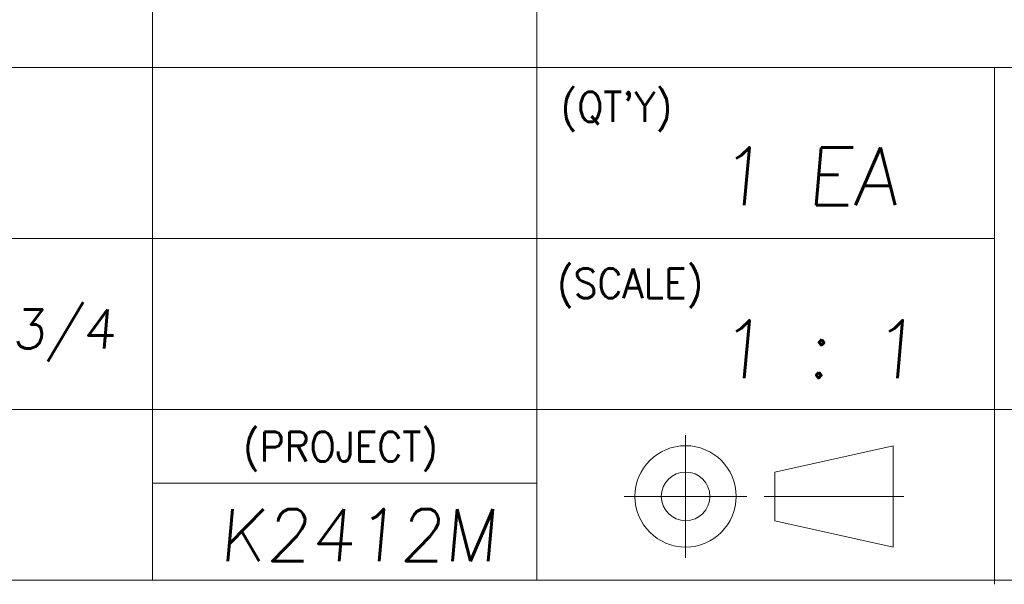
# Model space of a CAD drawing. Header units: millimetres. Extents: x 4065 to 8083, y -652 to 5416.
# Tile 5 of 256: x 4867 to 4943, y -589 to -546. Entities that reach past the tile are written whole.
import ezdxf
from ezdxf.enums import TextEntityAlignment as Align

# ---------------------------------------------------------------- set-up
doc = ezdxf.new("R2010")
doc.units = ezdxf.units.MM
doc.header["$LTSCALE"] = 0.8
doc.layers.get('0').update_dxf_attribs({"linetype": 'CONTINUOUS', "lineweight": 0})
doc.layers.add('2', color=3, linetype='CONTINUOUS', lineweight=0)
doc.styles.get("Standard").update_dxf_attribs({"font": 'romans.shx', "width": 0.8, "oblique": 5, "bigfont": 'whgtxt.shx'})

msp = doc.modelspace()

# ---------------------------------------------------------------- linework, layer by layer
at = {"color": 7, "linetype": 'Continuous'}
for p, q in [((4877.359, -588.981), (4877.359, -529.762)), ((4906.969, -588.981), (4906.969, -529.762)), ((4818.14, -549.502), (4969.479, -549.502)), ((4942.222, -589.293), (4942.222, -549.502)), ((4818.14, -562.661), (4942.222, -562.661)), ((4818.14, -575.821), (4969.479, -575.821)), ((4918.432, -587.248), (4918.432, -577.8)), ((4925.317, -580.652), (4934.419, -578.622)), ((4934.419, -586.425), (4934.419, -578.622)), ((4934.419, -586.425), (4934.419, -578.622)), ((4925.317, -584.396), (4925.317, -580.652)), ((4877.359, -581.514), (4906.969, -581.514)), ((4913.708, -582.524), (4923.156, -582.524)), ((4924.495, -582.524), (4935.242, -582.524)), ((4925.317, -584.396), (4934.419, -586.425)), ((4818.14, -588.981), (4969.479, -588.981))]:
    msp.add_line(p, q, dxfattribs=at)
for radius in [3.902, 1.872]:
    msp.add_circle((4918.432, -582.524), radius, dxfattribs=at)

# ---------------------------------------------------------------- texts
at = {"color": 7, "linetype": 'Continuous', "width": 0.933333}
for s, p in [("(QT'Y)", (4908.805, -551.385)), ('(SCALE)', (4908.533, -564.966)), ('(PROJECT)', (4884.342, -577.545))]:
    msp.add_text(s, height=2.288, dxfattribs=at).set_placement(p, align=Align.TOP_LEFT)
at = {"layer": '2', "oblique": 5}
for s, p in [('1 EA', (4920.863, -560.095)), ('1 : 1', (4920.863, -573.414))]:
    msp.add_text(s, height=4.4437, dxfattribs=at).set_placement(p)
at = {"layer": '2', "linetype": 'Continuous', "oblique": 5}
for s, height, p in [('SPS304 3/4', 3, (4848.934, -571.135)), ('K2412M', 3.9993, (4882.484, -587.501))]:
    msp.add_text(s, height=height, dxfattribs=at).set_placement(p)

doc.saveas('drawing.dxf')
